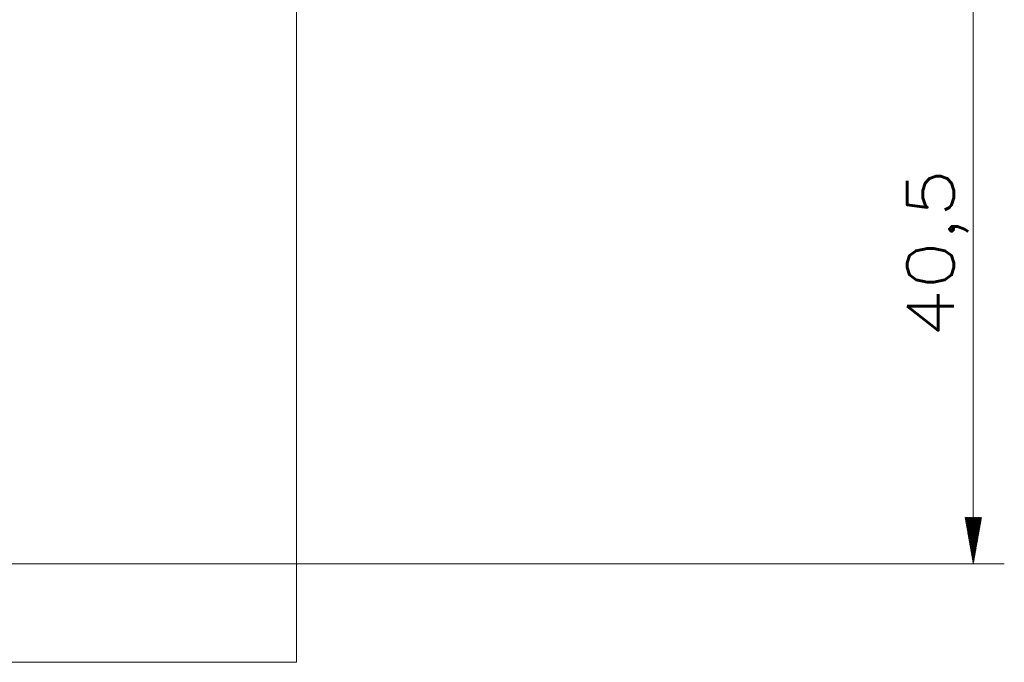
# Model space of a CAD drawing. Header units: millimetres. Extents: x 87 to 1148, y 108 to 697.
# Tile 20 of 24: x 1075 to 1138, y 153 to 195. Entities that reach past the tile are written whole.
import ezdxf

# ---------------------------------------------------------------- set-up
doc = ezdxf.new("R2010")
doc.units = ezdxf.units.MM
doc.layers.add('1', color=7, linetype='Continuous', true_color=0xffffff)
doc.styles.add('ideas_simplex', font='simplex.shx')

msp = doc.modelspace()

# ---------------------------------------------------------------- hatches: boundary and pattern name
at = {"layer": '1', "linetype": 'Continuous', "lineweight": 13}
h = msp.add_hatch(dxfattribs=at)
h.set_pattern_fill('ANSI31', color=27, scale=0.0062, style=0)
h.paths.add_polyline_path([(1136.466, 159.635), (1135.937, 162.635), (1136.995, 162.635)], flags=0)

# ---------------------------------------------------------------- linework, layer by layer
at = {"layer": '1', "color": 251, "linetype": 'Continuous', "lineweight": 18}
for p in [(1092.816, 302.127), (611.49, 153.285)]:
    msp.add_line(p, (1092.816, 153.285), dxfattribs=at)
at = {"layer": '1', "color": 27, "linetype": 'Continuous', "lineweight": 13}
msp.add_line((1136.466, 200.135), (1136.466, 159.635), dxfattribs=at)
at = {"layer": '1', "color": 152, "linetype": 'Continuous', "lineweight": 13}
msp.add_line((1073.14, 159.635), (1138.466, 159.635), dxfattribs=at)

# ---------------------------------------------------------------- texts
at = {"layer": '1', "color": 87, "linetype": 'Continuous', "lineweight": 13, "insert": (1136.125, 174.23), "char_height": 3, "attachment_point": 7, "rotation": 90, "line_spacing_factor": 1.204819, "style": 'ideas_simplex'}
msp.add_mtext('\\W1.2097;40,5', dxfattribs=at)

doc.saveas('drawing.dxf')
